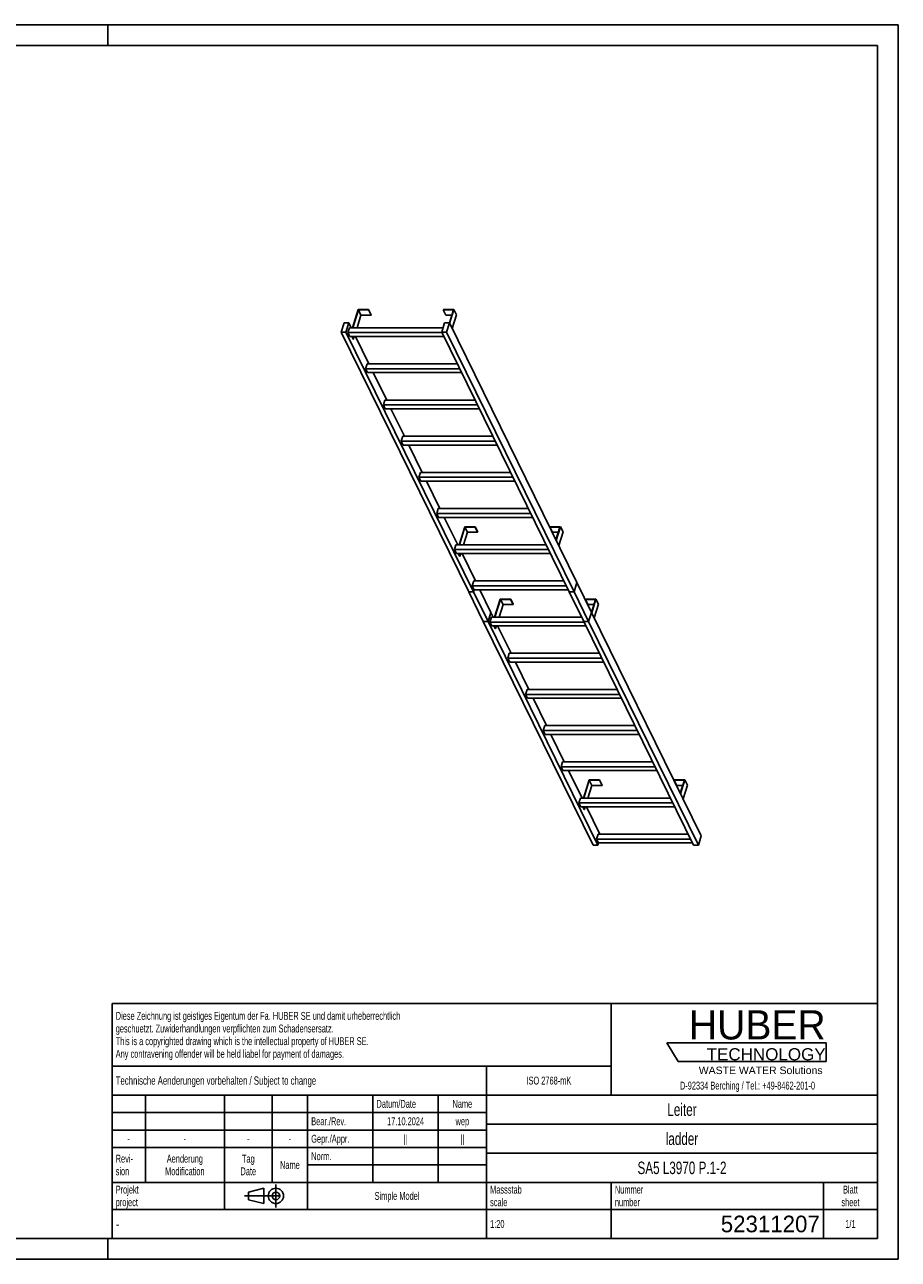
# Model space of a CAD drawing. Header units: millimetres. Extents: x 0 to 8400, y 0 to 5940.
# Tile 2 of 2: x 4200 to 8400, y 0 to 5940. Entities that reach past the tile are written whole.
import ezdxf

# ---------------------------------------------------------------- set-up
doc = ezdxf.new("R2010")
doc.units = ezdxf.units.MM
doc.header["$LTSCALE"] = 462
doc.linetypes.add('CENTER', pattern=[0.6, 0.375, -0.075, 0.075, -0.075])
doc.layers.get('0').update_dxf_attribs({"linetype": 'CONTINUOUS'})
doc.layers.add('HUBER_Logo_BL1', color=7, linetype='CONTINUOUS')
doc.styles.get("Standard").update_dxf_attribs({"font": 'txt', "width": 0.7})
doc.styles.add('TEXTSTYLE_2', font='txt')
doc.styles.add('TEXTSTYLE_3', font='arial.ttf')
doc.styles.add('TEXTSTYLE_4', font='txt', dxfattribs={"width": 0.8})
doc.styles.add('TEXTSTYLE_5', font='txt')

# ---------------------------------------------------------------- blocks, each defined once
blk = doc.blocks.new('HUBER_LOGO_BL1', base_point=(7675, 1007.5))
at = {"layer": 'HUBER_Logo_BL1', "color": 5, "linetype": 'Continuous'}
for p, q in [((8052.9, 1042), (7287.9, 1042)), ((7287.9, 1042), (7341.9, 952)), ((8052.9, 1042), (8052.9, 952)), ((7341.9, 952), (8052.9, 952))]:
    blk.add_line(p, q, dxfattribs=at)
at = {"layer": 'HUBER_Logo_BL1', "color": 2, "linetype": 'Continuous', "attachment_point": 3, "line_spacing_factor": 0.78}
for s, insert, char_height, width, style in [('HUBER\\P\\fArial;\\H58.5;TECHNOLOGY ', (8050.7, 1198.2), 140.4, 775.343, 'TEXTSTYLE_2'), ('WASTE WATER Solutions', (8036, 927.2), 36, 594.067, 'TEXTSTYLE_3')]:
    blk.add_mtext(s, dxfattribs=dict(at, insert=insert, char_height=char_height, width=width, style=style))
at = {"layer": 'HUBER_Logo_BL1', "color": 2, "linetype": 'Continuous', "insert": (7675, 854.8), "char_height": 38, "width": 1621.786, "attachment_point": 2, "line_spacing_factor": 0.96}
blk.add_mtext('D-92334 Berching / Tel.: +49-8462-201-0', dxfattribs=at)
blk = doc.blocks.new('PROJEKTIONSMETHODE_1_BL2', base_point=(5360, 305))
at = {"color": 2, "linetype": 'CENTER'}
for p, q in [((5407.7, 360), (5407.7, 250)), ((5257.3, 305), (5462.7, 305))]:
    blk.add_line(p, q, dxfattribs=at)
at = {"color": 2, "linetype": 'Continuous'}
for p, q in [((5275.7, 323.3), (5349, 341.7)), ((5275.7, 286.7), (5275.7, 323.3)), ((5349, 268.3), (5349, 341.7)), ((5275.7, 286.7), (5349, 268.3))]:
    blk.add_line(p, q, dxfattribs=at)
for radius in [36.7, 18.3]:
    blk.add_circle((5407.7, 305), radius, dxfattribs=at)
blk = doc.blocks.new('*T14')
at = {"color": 3, "linetype": 'Continuous'}
for p, q in [((0, 0), (3680, 0)), ((0, 0), (0, -1130)), ((2400, 0), (2400, -440)), ((3680, 0), (3680, -1130)), ((0, -300), (2400, -300)), ((1800, -300), (1800, -1130)), ((0, -440), (3680, -440)), ((160, -440), (160, -860)), ((540, -440), (540, -990)), ((770, -440), (770, -860)), ((940, -440), (940, -990)), ((1254, -440), (1254, -860)), ((1568, -440), (1568, -860)), ((0, -524), (1800, -524)), ((1800, -580), (3680, -580)), ((0, -608), (1800, -608)), ((0, -692), (1800, -692)), ((1800, -720), (3680, -720)), ((940, -776), (1800, -776)), ((0, -860), (3680, -860)), ((2400, -860), (2400, -1130)), ((3420, -860), (3420, -1130)), ((0, -990), (3680, -990)), ((0, -1130), (3680, -1130))]:
    blk.add_line(p, q, dxfattribs=at)
at = {"color": 2, "linetype": 'Continuous', "line_spacing_factor": 0.96}
for s, insert, char_height, width, attachment_point in [('Diese Zeichnung ist geistiges Eigentum der Fa. HUBER SE und damit urheberrechtlich \\Pgeschuetzt. Zuwiderhandlungen verpflichten zum Schadensersatz.\\PThis is a copyrighted drawing which is the intellectual property of HUBER SE.\\PAny contravening offender will be held liabel for payment of damages.', (17.5, -39.8), 38, 4429.714, 1), ('Technische Aenderungen vorbehalten / Subject to change', (17.5, -350), 40, 3049.524, 1), ('ISO 2768-mK', (2100, -351), 38, 665.905, 2), ('Datum/Date', (1271.5, -463), 38, 584.476, 1), ('Name', (1684, -463), 38, 253.333, 2), ('Leiter', (2740, -480), 60, 480, 2), ('Bear./Rev.', (957.5, -547), 38, 544.667, 1), ('17.10.2024', (1411, -547), 38, 546.476, 2), ('wep', (1684, -547), 38, 199.048, 2), ('-', (80, -631), 38, 68.762, 2), ('-', (350, -631), 38, 68.762, 2), ('-', (655, -631), 38, 68.762, 2), ('-', (855, -631), 38, 68.762, 2), ('Gepr./Appr.', (957.5, -631), 38, 598.952, 1), ('||', (1411, -631), 38, 101.333, 2), ('||', (1684, -631), 38, 101.333, 2), ('ladder', (2740, -620), 60, 502.857, 2), ('Revi-\\Psion', (17.5, -726.6), 38, 276.857, 1), ('Aenderung\\PModification', (350, -726.6), 38, 606.19, 2), ('Tag\\PDate', (655, -726.6), 38, 235.238, 2), ('Name', (855, -757), 38, 253.333, 2), ('Norm. ', (957.5, -715), 38, 351.048, 1), ('SA5 L3970 P.1-2', (2740, -760), 60, 1351.429, 2), ('Projekt\\Pproject', (17.5, -875.6), 38, 367.333, 1), ('Massstab\\Pscale', (1817.5, -875.6), 38, 448.762, 1), ('Nummer\\Pnumber', (2417.5, -875.6), 38, 372.762, 1), ('Blatt\\Psheet', (3550, -875.6), 38, 275.048, 2), ('Simple Model', (1370, -906), 38, 656.857, 2), ('1:20', (1817.5, -1041), 38, 204.476, 1), ('1/1', (3550, -1041), 38, 159.238, 2)]:
    blk.add_mtext(s, dxfattribs=dict(at, insert=insert, char_height=char_height, width=width, attachment_point=attachment_point))
for s, insert, char_height, width, attachment_point, style in [('-', (17.5, -1035), 50, 36.667, 1, 'TEXTSTYLE_4'), ('52311207', (3402.5, -1020), 80, 1013.333, 3, 'TEXTSTYLE_5')]:
    blk.add_mtext(s, dxfattribs=dict(at, insert=insert, char_height=char_height, width=width, attachment_point=attachment_point, style=style))

msp = doc.modelspace()

# ---------------------------------------------------------------- linework, layer by layer
at = {"color": 7, "linetype": 'Continuous'}
for p, q in [((0, 5940), (8400, 5940)), ((8400, 0), (8400, 5940)), ((5802.815, 4569.161), (5775.899, 4482.06)), ((5777.741, 4482.06), (5804.173, 4567.594)), ((5816.375, 4542.73), (5797.626, 4482.06)), ((5853.473, 4569.161), (5802.815, 4569.161)), ((5804.173, 4567.594), (5816.375, 4542.73)), ((5804.173, 4567.594), (5852.989, 4567.594)), ((5816.375, 4542.73), (5865.191, 4542.73)), ((5852.989, 4567.594), (5853.473, 4569.161)), ((5852.989, 4567.594), (5865.191, 4542.73)), ((5853.473, 4569.161), (5865.675, 4544.296)), ((5865.191, 4542.73), (5865.675, 4544.296)), ((6212.687, 4569.161), (6212.203, 4567.594)), ((6212.203, 4567.594), (6224.405, 4542.73)), ((6212.203, 4567.594), (6261.019, 4567.594)), ((6263.345, 4569.161), (6212.687, 4569.161)), ((6224.405, 4542.73), (6253.335, 4542.73)), ((6261.019, 4567.594), (6241.698, 4505.071)), ((6242.832, 4502.779), (6263.345, 4569.161)), ((6255.033, 4477.914), (6275.547, 4544.296)), ((6263.345, 4569.161), (6275.547, 4544.296)), ((5735.125, 4505.067), (5721.327, 4460.418)), ((6334.462, 3210.981), (5721.327, 4460.418)), ((5721.327, 4460.418), (5744.354, 4460.418)), ((5758.152, 4505.067), (5735.125, 4505.067)), ((5744.354, 4460.418), (5758.152, 4505.067)), ((6357.488, 3210.981), (5744.354, 4460.418)), ((5760.985, 4482.06), (5753.723, 4458.56)), ((5762.874, 4439.912), (5753.723, 4458.56)), ((6205.796, 4458.56), (5753.723, 4458.56)), ((5769.442, 4482.06), (5758.152, 4505.067)), ((6211.572, 4482.06), (5760.985, 4482.06)), ((6218.682, 4505.067), (6204.884, 4460.418)), ((6818.019, 3210.981), (6204.884, 4460.418)), ((6204.884, 4460.418), (6227.911, 4460.418)), ((6241.709, 4505.067), (6218.682, 4505.067)), ((6227.911, 4460.418), (6241.709, 4505.067)), ((6841.045, 3210.981), (6227.911, 4460.418)), ((6854.843, 3255.631), (6241.709, 4505.067)), ((5762.874, 4439.912), (6214.947, 4439.912)), ((5778.707, 4426.797), (5772.271, 4439.912)), ((5774.113, 4439.912), (5780.549, 4426.797)), ((5778.707, 4426.797), (5780.549, 4426.797)), ((5784.601, 4439.912), (5780.549, 4426.797)), ((5854.854, 4308.009), (5790.125, 4439.912)), ((5846.396, 4308.009), (5839.134, 4284.509)), ((5848.286, 4265.861), (5839.134, 4284.509)), ((6291.208, 4284.509), (5839.134, 4284.509)), ((6279.676, 4308.009), (5846.396, 4308.009)), ((5848.286, 4265.861), (6300.359, 4265.861)), ((5940.265, 4133.958), (5875.537, 4265.861)), ((5931.808, 4133.958), (5924.546, 4110.459)), ((5933.697, 4091.81), (5924.546, 4110.459)), ((6376.619, 4110.459), (5924.546, 4110.459)), ((6365.087, 4133.958), (5931.808, 4133.958)), ((5933.697, 4091.81), (6385.771, 4091.81)), ((6025.677, 3959.908), (5960.949, 4091.81)), ((6017.22, 3959.908), (6009.958, 3936.408)), ((6019.109, 3917.76), (6009.958, 3936.408)), ((6462.031, 3936.408), (6009.958, 3936.408)), ((6450.499, 3959.908), (6017.22, 3959.908)), ((6019.109, 3917.76), (6471.182, 3917.76)), ((6111.089, 3785.857), (6046.36, 3917.76)), ((6102.632, 3785.857), (6095.37, 3762.357)), ((6104.521, 3743.709), (6095.37, 3762.357)), ((6547.443, 3762.357), (6095.37, 3762.357)), ((6535.911, 3785.857), (6102.632, 3785.857)), ((6104.521, 3743.709), (6556.594, 3743.709)), ((6196.501, 3611.806), (6131.772, 3743.709)), ((6188.043, 3611.806), (6180.781, 3588.306)), ((6189.933, 3569.658), (6180.781, 3588.306)), ((6632.854, 3588.306), (6180.781, 3588.306)), ((6621.322, 3611.806), (6188.043, 3611.806)), ((6189.933, 3569.658), (6642.006, 3569.658)), ((6281.912, 3437.755), (6217.184, 3569.658)), ((6315.285, 3524.856), (6288.369, 3437.755)), ((6290.211, 3437.755), (6316.643, 3523.289)), ((6365.944, 3524.856), (6315.285, 3524.856)), ((6328.845, 3498.425), (6316.643, 3523.289)), ((6316.643, 3523.289), (6365.459, 3523.289)), ((6365.459, 3523.289), (6365.944, 3524.856)), ((6377.661, 3498.425), (6365.459, 3523.289)), ((6378.145, 3499.992), (6365.944, 3524.856)), ((6725.157, 3524.856), (6724.673, 3523.289)), ((6736.875, 3498.425), (6724.673, 3523.289)), ((6724.673, 3523.289), (6773.489, 3523.289)), ((6775.816, 3524.856), (6725.157, 3524.856)), ((6773.489, 3523.289), (6754.172, 3460.777)), ((6755.302, 3458.474), (6775.816, 3524.856)), ((6788.017, 3499.992), (6775.816, 3524.856)), ((6310.096, 3437.755), (6328.845, 3498.425)), ((6328.845, 3498.425), (6377.661, 3498.425)), ((6377.661, 3498.425), (6378.145, 3499.992)), ((6736.875, 3498.425), (6765.806, 3498.425)), ((6767.504, 3433.61), (6788.017, 3499.992)), ((6273.455, 3437.755), (6266.193, 3414.255)), ((6275.344, 3395.607), (6266.193, 3414.255)), ((6718.266, 3414.255), (6266.193, 3414.255)), ((6706.734, 3437.755), (6273.455, 3437.755)), ((6275.344, 3395.607), (6727.417, 3395.607)), ((6291.177, 3382.493), (6284.741, 3395.607)), ((6293.019, 3382.493), (6286.583, 3395.607)), ((6293.019, 3382.493), (6297.072, 3395.607)), ((6367.324, 3263.705), (6302.596, 3395.607)), ((6291.177, 3382.493), (6293.019, 3382.493)), ((6334.462, 3210.981), (6334.511, 3210.981)), ((6334.507, 3210.967), (6334.492, 3210.919)), ((6404.591, 3068.073), (6334.492, 3210.919)), ((6334.492, 3210.919), (6357.519, 3210.919)), ((6334.511, 3210.981), (6334.507, 3210.967)), ((6334.511, 3210.981), (6357.488, 3210.981)), ((6358.867, 3263.705), (6351.605, 3240.205)), ((6360.756, 3221.556), (6351.605, 3240.205)), ((6803.678, 3240.205), (6351.605, 3240.205)), ((6357.488, 3210.981), (6360.756, 3221.556)), ((6357.519, 3210.919), (6357.533, 3210.967)), ((6427.617, 3068.073), (6357.519, 3210.919)), ((6357.533, 3210.967), (6360.801, 3221.542)), ((6792.146, 3263.705), (6358.867, 3263.705)), ((6360.756, 3221.556), (6812.829, 3221.556)), ((6360.801, 3221.542), (6360.806, 3221.556)), ((6441.415, 3112.723), (6388.007, 3221.556)), ((6818.019, 3210.981), (6818.068, 3210.981)), ((6818.064, 3210.967), (6818.049, 3210.919)), ((6888.148, 3068.073), (6818.049, 3210.919)), ((6818.049, 3210.919), (6841.076, 3210.919)), ((6818.068, 3210.981), (6818.064, 3210.967)), ((6818.068, 3210.981), (6841.045, 3210.981)), ((6841.045, 3210.981), (6854.824, 3255.569)), ((6841.076, 3210.919), (6841.09, 3210.967)), ((6911.174, 3068.073), (6841.076, 3210.919)), ((6841.09, 3210.967), (6854.873, 3255.569)), ((6854.824, 3255.569), (6854.828, 3255.583)), ((6854.873, 3255.569), (6854.824, 3255.569)), ((6854.828, 3255.583), (6854.843, 3255.631)), ((6924.972, 3112.723), (6854.873, 3255.569)), ((6486.109, 3176.755), (6459.192, 3089.654)), ((6461.035, 3089.654), (6487.467, 3175.188)), ((6480.92, 3089.654), (6499.668, 3150.323)), ((6536.767, 3176.755), (6486.109, 3176.755)), ((6487.467, 3175.188), (6536.283, 3175.188)), ((6487.467, 3175.188), (6499.668, 3150.323)), ((6499.668, 3150.323), (6548.485, 3150.323)), ((6536.283, 3175.188), (6536.767, 3176.755)), ((6536.283, 3175.188), (6548.485, 3150.323)), ((6536.767, 3176.755), (6548.969, 3151.89)), ((6548.485, 3150.323), (6548.969, 3151.89)), ((6895.981, 3176.755), (6895.497, 3175.188)), ((6895.497, 3175.188), (6907.698, 3150.323)), ((6895.497, 3175.188), (6944.313, 3175.188)), ((6946.639, 3176.755), (6895.981, 3176.755)), ((6907.698, 3150.323), (6936.629, 3150.323)), ((6944.313, 3175.188), (6925.006, 3112.712)), ((6926.125, 3110.372), (6946.639, 3176.755)), ((6938.327, 3085.508), (6958.841, 3151.89)), ((6946.639, 3176.755), (6958.841, 3151.89)), ((6427.617, 3068.073), (6441.396, 3112.661)), ((6427.663, 3068.059), (6441.445, 3112.661)), ((6444.278, 3089.654), (6437.016, 3066.154)), ((6441.396, 3112.661), (6441.4, 3112.675)), ((6441.445, 3112.661), (6441.396, 3112.661)), ((6441.4, 3112.675), (6441.415, 3112.723)), ((6452.736, 3089.654), (6441.445, 3112.661)), ((6877.558, 3089.654), (6444.278, 3089.654)), ((6911.174, 3068.073), (6924.953, 3112.661)), ((6911.22, 3068.059), (6925.003, 3112.661)), ((6924.953, 3112.661), (6924.957, 3112.675)), ((6925.003, 3112.661), (6924.953, 3112.661)), ((6924.957, 3112.675), (6924.972, 3112.723)), ((6925.006, 3112.712), (6924.992, 3112.664)), ((7452.725, 2037.276), (6925.003, 3112.661)), ((6404.591, 3068.073), (6404.64, 3068.073)), ((6404.636, 3068.059), (6404.621, 3068.011)), ((6932.344, 1992.626), (6404.621, 3068.011)), ((6404.621, 3068.011), (6427.648, 3068.011)), ((6404.64, 3068.073), (6404.636, 3068.059)), ((6404.64, 3068.073), (6427.617, 3068.073)), ((6427.648, 3068.011), (6427.663, 3068.059)), ((6955.37, 1992.626), (6427.648, 3068.011)), ((6446.168, 3047.506), (6437.016, 3066.154)), ((6889.09, 3066.154), (6437.016, 3066.154)), ((6446.168, 3047.506), (6898.241, 3047.506)), ((6455.565, 3047.506), (6462, 3034.391)), ((6457.407, 3047.506), (6463.842, 3034.391)), ((6462, 3034.391), (6463.842, 3034.391)), ((6463.842, 3034.391), (6467.895, 3047.506)), ((6538.147, 2915.603), (6473.419, 3047.506)), ((6888.148, 3068.073), (6888.197, 3068.073)), ((6888.193, 3068.059), (6888.178, 3068.011)), ((7415.901, 1992.626), (6888.178, 3068.011)), ((6888.178, 3068.011), (6911.205, 3068.011)), ((6888.197, 3068.073), (6888.193, 3068.059)), ((6888.197, 3068.073), (6911.174, 3068.073)), ((6911.205, 3068.011), (6911.22, 3068.059)), ((7438.927, 1992.626), (6911.205, 3068.011)), ((6529.69, 2915.603), (6522.428, 2892.103)), ((6962.969, 2915.603), (6529.69, 2915.603)), ((6531.579, 2873.455), (6522.428, 2892.103)), ((6974.501, 2892.103), (6522.428, 2892.103)), ((6531.579, 2873.455), (6983.653, 2873.455)), ((6623.559, 2741.552), (6558.831, 2873.455)), ((6615.102, 2741.552), (6607.84, 2718.052)), ((7048.381, 2741.552), (6615.102, 2741.552)), ((7059.913, 2718.052), (6607.84, 2718.052)), ((6616.991, 2699.404), (6607.84, 2718.052)), ((6616.991, 2699.404), (7069.064, 2699.404)), ((6708.971, 2567.501), (6644.242, 2699.404)), ((6700.514, 2567.501), (6693.252, 2544.002)), ((7133.793, 2567.501), (6700.514, 2567.501)), ((7145.325, 2544.002), (6693.252, 2544.002)), ((6702.403, 2525.353), (6693.252, 2544.002)), ((6702.403, 2525.353), (7154.476, 2525.353)), ((6794.383, 2393.451), (6729.654, 2525.353)), ((6785.925, 2393.451), (6778.663, 2369.951)), ((7219.204, 2393.451), (6785.925, 2393.451)), ((7230.737, 2369.951), (6778.663, 2369.951)), ((6787.815, 2351.302), (6778.663, 2369.951)), ((6787.815, 2351.302), (7239.888, 2351.302)), ((6879.794, 2219.4), (6815.066, 2351.302)), ((6913.167, 2306.501), (6886.251, 2219.4)), ((6888.093, 2219.4), (6914.525, 2304.934)), ((6926.727, 2280.07), (6907.979, 2219.4)), ((6963.826, 2306.501), (6913.167, 2306.501)), ((6926.727, 2280.07), (6914.525, 2304.934)), ((6914.525, 2304.934), (6963.341, 2304.934)), ((6975.543, 2280.07), (6926.727, 2280.07)), ((6963.341, 2304.934), (6963.826, 2306.501)), ((6975.543, 2280.07), (6963.341, 2304.934)), ((6976.027, 2281.636), (6963.826, 2306.501)), ((6976.027, 2281.636), (6975.543, 2280.07)), ((7323.039, 2306.501), (7322.555, 2304.934)), ((7334.757, 2280.07), (7322.555, 2304.934)), ((7322.555, 2304.934), (7371.371, 2304.934)), ((7373.698, 2306.501), (7323.039, 2306.501)), ((7363.688, 2280.07), (7334.757, 2280.07)), ((7371.371, 2304.934), (7352.054, 2242.422)), ((7353.184, 2240.118), (7373.698, 2306.501)), ((7385.899, 2281.636), (7365.386, 2215.254)), ((7385.899, 2281.636), (7373.698, 2306.501)), ((6871.337, 2219.4), (6864.075, 2195.9)), ((7304.616, 2219.4), (6871.337, 2219.4)), ((6873.226, 2177.252), (6864.075, 2195.9)), ((7316.148, 2195.9), (6864.075, 2195.9)), ((6873.226, 2177.252), (7325.299, 2177.252)), ((6889.059, 2164.137), (6882.623, 2177.252)), ((6890.901, 2164.137), (6884.465, 2177.252)), ((6890.901, 2164.137), (6889.059, 2164.137)), ((6894.954, 2177.252), (6890.901, 2164.137)), ((6965.206, 2045.349), (6900.478, 2177.252)), ((6956.749, 2045.349), (6949.487, 2021.849)), ((6958.638, 2003.201), (6949.487, 2021.849)), ((7401.56, 2021.849), (6949.487, 2021.849)), ((7390.028, 2045.349), (6956.749, 2045.349)), ((7438.927, 1992.626), (7452.725, 2037.276)), ((6932.344, 1992.626), (6955.37, 1992.626)), ((6955.37, 1992.626), (6958.638, 2003.201)), ((6958.638, 2003.201), (7410.711, 2003.201)), ((7415.901, 1992.626), (7438.927, 1992.626)), ((0, 0), (8400, 0))]:
    msp.add_line(p, q, dxfattribs=at)
at = {"color": 3, "linetype": 'Continuous'}
for p, q in [((8400, 5940), (0, 5940)), ((4600, 5940), (4600, 5840)), ((8400, 5940), (8400, 0)), ((4600, 0), (4600, 100)), ((8400, 0), (0, 0))]:
    msp.add_line(p, q, dxfattribs=at)
at = {"color": 5, "linetype": 'Continuous'}
for p, q in [((8300, 5840), (100, 5840)), ((8300, 100), (8300, 5840)), ((100, 100), (8300, 100))]:
    msp.add_line(p, q, dxfattribs=at)

# ---------------------------------------------------------------- block references
msp.add_blockref('*T14', (4620, 1230))
at = {"color": 2, "linetype": 'Continuous'}
msp.add_blockref('PROJEKTIONSMETHODE_1_BL2', (5360, 305), dxfattribs=at)
at = {"layer": 'HUBER_Logo_BL1'}
msp.add_blockref('HUBER_LOGO_BL1', (7674.994, 1007.484), dxfattribs=at)

doc.saveas('drawing.dxf')
